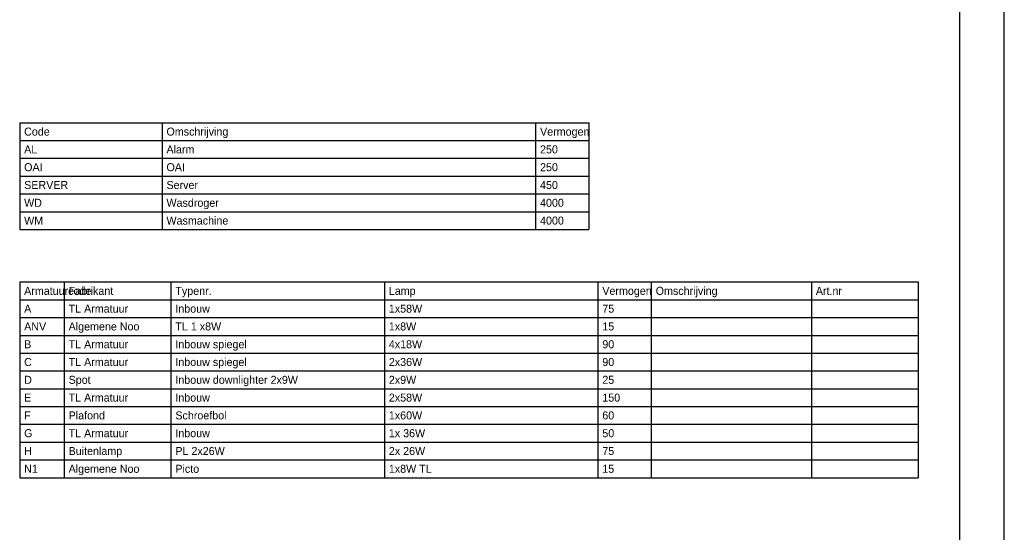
# Model space of a CAD drawing. Extents: x 1860 to 43910, y 0 to 29700.
# Tile 23 of 25: x 32841 to 43910, y 9018 to 14780. Entities that reach past the tile are written whole.
import ezdxf

# ---------------------------------------------------------------- set-up
doc = ezdxf.new("R2010")
doc.units = 0
doc.header["$LTSCALE"] = 50
doc.layers.get('0').update_dxf_attribs({"color": 8})
for name, color, linetype in [('00kad025', 2, 'Continuous'), ('00kad070', 5, 'Continuous'), ('BL$2----', 7, 'Continuous'), ('BL$9----', 1, 'Continuous'), ('EL6312--', 3, 'Continuous')]:
    doc.layers.add(name, color=color, linetype=linetype)
doc.styles.add('BURO-018', font='BUROFONT.shx', dxfattribs={"height": 90})
doc.styles.add('BURO-025', font='BUROFONT.shx', dxfattribs={"height": 125})

# ---------------------------------------------------------------- blocks, each defined once
blk = doc.blocks.new('A1-HOR')
at = {"layer": '00kad025', "linetype": 'Continuous'}
blk.add_line((841, 0), (841, 594), dxfattribs=at)
at = {"layer": '00kad070', "linetype": 'Continuous'}
blk.add_line((831, 10), (831, 584), dxfattribs=at)
blk = doc.blocks.new('TABEL2')
at = {"color": 0, "linetype": 'Continuous'}
for p, q in [((0, 1200), (6400, 1200)), ((0, 1200), (0, 0)), ((1600, 1200), (1600, 0)), ((5800, 1200), (5800, 0)), ((6400, 1200), (6400, 0)), ((0, 1000), (6400, 1000)), ((0, 800), (6400, 800)), ((0, 600), (6400, 600)), ((0, 400), (6400, 400)), ((0, 200), (6400, 200)), ((0, 0), (6400, 0))]:
    blk.add_line(p, q, dxfattribs=at)
at = {"layer": 'BL$9----', "color": 2, "style": 'BURO-025'}
blk.add_attdef('KOPTEKST', (0, 1275), '', height=125, dxfattribs=at)
at = {"layer": 'BL$9----', "color": 1, "style": 'BURO-018'}
for tag, p in [('KOLOM_1', (50, 1055)), ('KOLOM_2', (1650, 1055)), ('KOLOM_3', (5850, 1055))]:
    blk.add_attdef(tag, p, '', height=90, dxfattribs=at)
blk = doc.blocks.new('TABEL2REGEL')
at = {"layer": 'BL$9----', "color": 1, "style": 'BURO-018'}
for tag, p in [('KOLOM_1', (50, 0)), ('KOLOM_2', (1650, 0)), ('KOLOM_3', (5850, 0))]:
    blk.add_attdef(tag, p, '', height=90, dxfattribs=at)
blk = doc.blocks.new('TABEL3')
at = {"color": 0, "linetype": 'Continuous'}
for p, q in [((0, 2200), (10100, 2200)), ((0, 2200), (0, 0)), ((500, 2200), (500, 0)), ((1700, 2200), (1700, 0)), ((4100, 2200), (4100, 0)), ((6500, 2200), (6500, 0)), ((7100, 2200), (7100, 0)), ((8900, 2200), (8900, 0)), ((10100, 2200), (10100, 0)), ((0, 2000), (10100, 2000)), ((0, 1800), (10100, 1800)), ((0, 1600), (10100, 1600)), ((0, 1400), (10100, 1400)), ((0, 1200), (10100, 1200)), ((0, 1000), (10100, 1000)), ((0, 800), (10100, 800)), ((0, 600), (10100, 600)), ((0, 400), (10100, 400)), ((0, 200), (10100, 200)), ((0, 0), (10100, 0))]:
    blk.add_line(p, q, dxfattribs=at)
at = {"layer": 'EL6312--', "color": 2, "style": 'BURO-025'}
blk.add_attdef('KOPTEKST', (0, 2275), '', height=125, dxfattribs=at)
at = {"layer": 'EL6312--', "color": 1, "style": 'BURO-018'}
for tag, p in [('KOLOM_1', (50, 2055)), ('KOLOM_2', (550, 2055)), ('KOLOM_3', (1750, 2055)), ('KOLOM_4', (4150, 2055)), ('KOLOM_5', (6550, 2055)), ('KOLOM_6', (7150, 2055)), ('KOLOM_7', (8950, 2055))]:
    blk.add_attdef(tag, p, '', height=90, dxfattribs=at)
blk = doc.blocks.new('TABEL3REGEL')
at = {"layer": 'EL6312--', "color": 1, "style": 'BURO-018'}
for tag, p in [('KOLOM_1', (50, 0)), ('KOLOM_2', (550, 0)), ('KOLOM_3', (1750, 0)), ('KOLOM_4', (4150, 0)), ('KOLOM_5', (6550, 0)), ('KOLOM_6', (7150, 0)), ('KOLOM_7', (8950, 0))]:
    blk.add_attdef(tag, p, '', height=90, dxfattribs=at)

msp = doc.modelspace()

# ---------------------------------------------------------------- block references
at = {"layer": 'BL$2----', "xscale": 50, "yscale": 50}
msp.add_blockref('A1-HOR', (1860, 0), dxfattribs=at)
at = {"layer": 'BL$9----', "color": 1}
for name, p, values in [('TABEL2', (32841, 12422), {'KOLOM_1': 'Code', 'KOLOM_2': 'Omschrijving', 'KOLOM_3': 'Vermogen'}), ('TABEL2REGEL', (32841, 13277), {'KOLOM_1': 'AL              ', 'KOLOM_2': 'Alarm                                     ', 'KOLOM_3': '250'}), ('TABEL2REGEL', (32841, 13077), {'KOLOM_1': 'OAI             ', 'KOLOM_2': 'OAI                                       ', 'KOLOM_3': '250'}), ('TABEL2REGEL', (32841, 12877), {'KOLOM_1': 'SERVER          ', 'KOLOM_2': 'Server                                    ', 'KOLOM_3': '450'}), ('TABEL2REGEL', (32841, 12677), {'KOLOM_1': 'WD              ', 'KOLOM_2': 'Wasdroger                                 ', 'KOLOM_3': '4000'}), ('TABEL2REGEL', (32841, 12477), {'KOLOM_1': 'WM              ', 'KOLOM_2': 'Wasmachine                                ', 'KOLOM_3': '4000'})]:
    msp.add_blockref(name, p, dxfattribs=at).add_auto_attribs(values)
at = {"layer": 'EL6312--', "color": 1}
for name, p, values in [('TABEL3', (32841, 9632), {'KOLOM_1': 'Armatuurcode', 'KOLOM_2': 'Fabrikant', 'KOLOM_3': 'Typenr.', 'KOLOM_4': 'Lamp', 'KOLOM_5': 'Vermogen', 'KOLOM_6': 'Omschrijving', 'KOLOM_7': 'Art.nr'}), ('TABEL3REGEL', (32841, 11487), {'KOLOM_1': 'A    ', 'KOLOM_2': 'TL Armatuur ', 'KOLOM_3': 'Inbouw                  ', 'KOLOM_4': '1x58W                   ', 'KOLOM_5': '75'}), ('TABEL3REGEL', (32841, 11287), {'KOLOM_1': 'ANV  ', 'KOLOM_2': 'Algemene Noo', 'KOLOM_3': 'TL 1 x8W                ', 'KOLOM_4': '1x8W                    ', 'KOLOM_5': '15'}), ('TABEL3REGEL', (32841, 11087), {'KOLOM_1': 'B    ', 'KOLOM_2': 'TL Armatuur ', 'KOLOM_3': 'Inbouw spiegel          ', 'KOLOM_4': '4x18W                   ', 'KOLOM_5': '90'}), ('TABEL3REGEL', (32841, 10887), {'KOLOM_1': 'C    ', 'KOLOM_2': 'TL Armatuur ', 'KOLOM_3': 'Inbouw spiegel          ', 'KOLOM_4': '2x36W                   ', 'KOLOM_5': '90'}), ('TABEL3REGEL', (32841, 10687), {'KOLOM_1': 'D    ', 'KOLOM_2': 'Spot        ', 'KOLOM_3': 'Inbouw downlighter 2x9W ', 'KOLOM_4': '2x9W                    ', 'KOLOM_5': '25'}), ('TABEL3REGEL', (32841, 10487), {'KOLOM_1': 'E    ', 'KOLOM_2': 'TL Armatuur ', 'KOLOM_3': 'Inbouw                  ', 'KOLOM_4': '2x58W                   ', 'KOLOM_5': '150'}), ('TABEL3REGEL', (32841, 10287), {'KOLOM_1': 'F    ', 'KOLOM_2': 'Plafond     ', 'KOLOM_3': 'Schroefbol              ', 'KOLOM_4': '1x60W                   ', 'KOLOM_5': '60'}), ('TABEL3REGEL', (32841, 10087), {'KOLOM_1': 'G    ', 'KOLOM_2': 'TL Armatuur ', 'KOLOM_3': 'Inbouw                  ', 'KOLOM_4': '1x 36W                  ', 'KOLOM_5': '50'}), ('TABEL3REGEL', (32841, 9887), {'KOLOM_1': 'H    ', 'KOLOM_2': 'Buitenlamp  ', 'KOLOM_3': 'PL 2x26W                ', 'KOLOM_4': '2x 26W                  ', 'KOLOM_5': '75'}), ('TABEL3REGEL', (32841, 9687), {'KOLOM_1': 'N1   ', 'KOLOM_2': 'Algemene Noo', 'KOLOM_3': 'Picto                   ', 'KOLOM_4': '1x8W TL                 ', 'KOLOM_5': '15'})]:
    msp.add_blockref(name, p, dxfattribs=at).add_auto_attribs(values)

doc.saveas('drawing.dxf')
